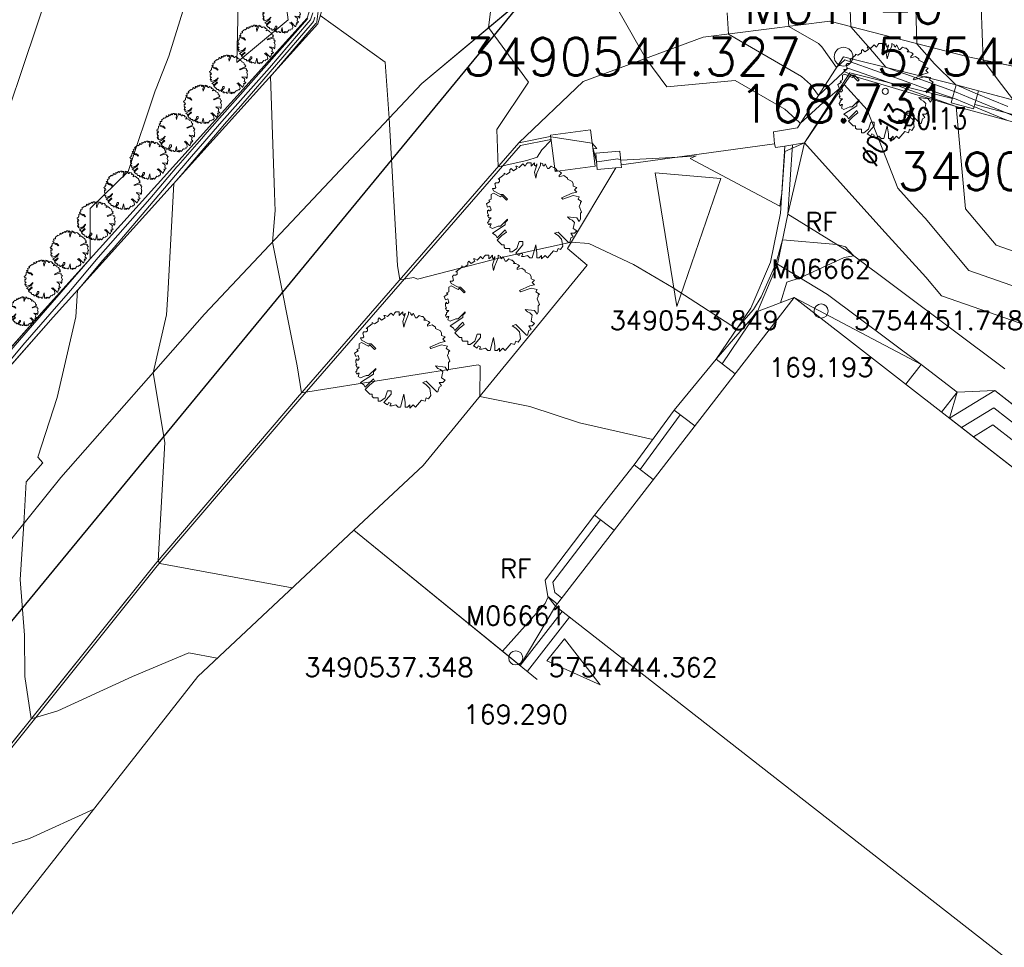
# Model space of a CAD drawing. Header units: metres. Extents: x 3490449 to 3490968, y 5754217 to 5754743.
# Tile 60 of 212: x 3490527 to 3490548, y 5754438 to 5754458. Entities that reach past the tile are written whole.
import ezdxf
from ezdxf.enums import TextEntityAlignment as Align

# ---------------------------------------------------------------- set-up
doc = ezdxf.new("R2010")
doc.units = ezdxf.units.M
doc.header["$LTSCALE"] = 0.25
doc.linetypes.add('Kartierung-07$0$AUSGEZOGEN', pattern=[0])
for name, color, linetype, lineweight, true_color in [('Kartierung-07$0$$BRUCH', 7, 'Continuous', 18, 0x82563a), ('Kartierung-07$0$$HOEHEN_Haupt', 7, 'Continuous', 18, 0x82563a), ('Kartierung-07$0$$HOEHEN_Mittel', 7, 'Continuous', 18, 0x82563a), ('Kartierung-07$0$$P_INF_FL', 7, 'Kartierung-07$0$AUSGEZOGEN', 18, 0x82563a), ('Kartierung-07$0$$P_INF_H', 7, 'Kartierung-07$0$AUSGEZOGEN', 18, 0x82563a), ('Kartierung-07$0$$P_INF_NR', 7, 'Kartierung-07$0$AUSGEZOGEN', 18, 0x82563a), ('Kartierung-07$0$$P_INF_X', 7, 'Kartierung-07$0$AUSGEZOGEN', 18, 0x82563a), ('Kartierung-07$0$$PKT_GS', 7, 'Continuous', 18, 0x82563a), ('Kartierung-07$0$$PKT_RF', 7, 'Continuous', 18, 0x82563a), ('Kartierung-07$0$B_Bau', 7, 'Continuous', 18, 0x82563a), ('Kartierung-07$0$B_Baum', 7, 'Continuous', 18, 0x82563a), ('Kartierung-07$0$B_Befestigt', 7, 'Continuous', 18, 0x82563a), ('Kartierung-07$0$B_Gelaendeknick', 7, 'Continuous', 18, 0x82563a), ('Kartierung-07$0$B_Haus', 7, 'Kartierung-07$0$AUSGEZOGEN', 18, 0x82563a), ('Kartierung-07$0$B_Hecke', 7, 'Continuous', 18, 0x82563a), ('Kartierung-07$0$B_Mauer', 7, 'Kartierung-07$0$AUSGEZOGEN', 18, 0x82563a), ('Kartierung-07$0$B_Schrift_Baum', 7, 'Continuous', 18, 0x82563a), ('Kartierung-07$0$B_Schrift_Baum_60Grad', 7, 'Continuous', 18, 0x82563a), ('Kartierung-07$0$B_Zaun', 7, 'Kartierung-07$0$AUSGEZOGEN', 18, 0x82563a), ('Kartierung-07$0$B_Zufahrt_Zugang', 7, 'Continuous', 18, 0x82563a), ('Kartierung-07$0$Hilfe_DGM', 7, 'Continuous', 18, 0x82563a), ('Kartierung-07$0$SYM_GS', 7, 'Kartierung-07$0$AUSGEZOGEN', 18, 0x82563a), ('Kartierung-07$0$SYM_RF', 7, 'Kartierung-07$0$AUSGEZOGEN', 18, 0x82563a)]:
    doc.layers.add(name, color=color, linetype=linetype, lineweight=lineweight, true_color=true_color)
doc.layers.add('Kartierung-07$0$B_SW-Leitung_AUS', color=7, linetype='Continuous', true_color=0x82563a)
doc.styles.add('Kartierung-07$0$STANDARD', font='romans.shx', dxfattribs={"width": 0.8})

# ---------------------------------------------------------------- blocks, each defined once
blk = doc.blocks.new('Kartierung-07$0$PKT_GS')
at = {"layer": 'Kartierung-07$0$SYM_GS'}
blk.add_circle((0, 0), 0.2, dxfattribs=at)
at = {"layer": 'Kartierung-07$0$$P_INF_FL', "style": 'Kartierung-07$0$STANDARD'}
blk.add_attdef('CODE', text='', height=0.8, dxfattribs=at).set_placement((0, 1.7), align=Align.CENTER)
at = {"layer": 'Kartierung-07$0$$P_INF_H', "style": 'Kartierung-07$0$STANDARD'}
blk.add_attdef('H', text='', height=0.8, dxfattribs=at).set_placement((0, -1.4), align=Align.CENTER)
at = {"layer": 'Kartierung-07$0$$P_INF_NR', "style": 'Kartierung-07$0$STANDARD'}
blk.add_attdef('NR', text='', height=0.8, dxfattribs=at).set_placement((0, 0.7), align=Align.CENTER)
at = {"layer": 'Kartierung-07$0$$P_INF_X', "style": 'Kartierung-07$0$STANDARD'}
blk.add_attdef('X', text='', height=0.8, dxfattribs=at).set_placement((-0.9, -0.4), align=Align.RIGHT)
blk.add_attdef('Y', (0.7, -0.4), '', height=0.8, dxfattribs=at)
blk = doc.blocks.new('Kartierung-07$0$Hecke')
at = {"layer": 'Kartierung-07$0$B_Hecke'}
blk.add_lwpolyline([(-0.447, -0.197), (-0.472, -0.185), (-0.46, -0.147), (-0.472, -0.147), (-0.485, -0.16), (-0.497, -0.135), (-0.485, -0.122), (-0.485, -0.11), (-0.46, -0.085), (-0.485, -0.085), (-0.497, -0.06), (-0.485, -0.06), (-0.497, -0.035), (-0.497, -0.01), (-0.485, 0.003), (-0.485, -0.01), (-0.472, -0.01), (-0.46, 0.003), (-0.472, 0.04), (-0.497, 0.028), (-0.51, 0.065), (-0.472, 0.09), (-0.485, 0.103), (-0.46, 0.115), (-0.46, 0.14), (-0.46, 0.165), (-0.435, 0.178), (-0.36, 0.14), (-0.347, 0.153), (-0.297, 0.103), (-0.285, 0.115), (-0.335, 0.165), (-0.36, 0.165), (-0.435, 0.203), (-0.447, 0.228), (-0.422, 0.228), (-0.41, 0.24), (-0.422, 0.278), (-0.41, 0.29), (-0.385, 0.29), (-0.372, 0.303), (-0.372, 0.328), (-0.385, 0.328), (-0.322, 0.378), (-0.322, 0.39), (-0.297, 0.378), (-0.26, 0.403), (-0.26, 0.428), (-0.247, 0.44), (-0.222, 0.415), (-0.185, 0.44), (-0.197, 0.465), (-0.185, 0.465), (-0.16, 0.453), (-0.135, 0.478), (-0.122, 0.49), (-0.097, 0.465), (-0.085, 0.49), (-0.072, 0.503), (-0.035, 0.503), (-0.035, 0.465), (-0.022, 0.478), (0.003, 0.503), (0.003, 0.478), (0.015, 0.465), (0.028, 0.49), (0.028, 0.478), (0.003, 0.403), (0.015, 0.34), (0.028, 0.39), (0.065, 0.478), (0.065, 0.503), (0.09, 0.49), (0.09, 0.478), (0.103, 0.465), (0.115, 0.49), (0.128, 0.465), (0.14, 0.44), (0.153, 0.44), (0.178, 0.465), (0.203, 0.453), (0.215, 0.453), (0.24, 0.428), (0.228, 0.415), (0.253, 0.415), (0.278, 0.403), (0.29, 0.39), (0.265, 0.365), (0.265, 0.353), (0.315, 0.365), (0.353, 0.34), (0.353, 0.328), (0.403, 0.303), (0.415, 0.278), (0.415, 0.253), (0.453, 0.24), (0.428, 0.215), (0.453, 0.19), (0.403, 0.178), (0.29, 0.128), (0.303, 0.115), (0.415, 0.153), (0.478, 0.14), (0.465, 0.115), (0.503, 0.09), (0.49, 0.078), (0.49, 0.065), (0.478, 0.04), (0.503, -0.022), (0.49, -0.035), (0.49, -0.097), (0.478, -0.122), (0.453, -0.085), (0.353, -0.072), (0.378, -0.097), (0.403, -0.11), (0.428, -0.135), (0.415, -0.197), (0.453, -0.222), (0.428, -0.247), (0.39, -0.247), (0.415, -0.285), (0.39, -0.297), (0.378, -0.347), (0.365, -0.347), (0.253, -0.235), (0.215, -0.247), (0.253, -0.272), (0.29, -0.31), (0.303, -0.385), (0.278, -0.422), (0.253, -0.41), (0.24, -0.447), (0.203, -0.435), (0.14, -0.51), (0.115, -0.485), (0.078, -0.522), (0.078, -0.485), (0.053, -0.51), (0.028, -0.51), (0.028, -0.46), (0.015, -0.372), (-0.022, -0.51), (-0.047, -0.51), (-0.072, -0.485), (-0.11, -0.497), (-0.135, -0.497), (-0.122, -0.472), (-0.147, -0.46), (-0.16, -0.485), (-0.197, -0.46), (-0.122, -0.372), (-0.122, -0.335), (-0.16, -0.335), (-0.185, -0.41), (-0.235, -0.447), (-0.26, -0.447), (-0.26, -0.41), (-0.31, -0.41), (-0.322, -0.397), (-0.322, -0.372), (-0.347, -0.372), (-0.397, -0.322), (-0.347, -0.272), (-0.297, -0.235), (-0.31, -0.21), (-0.397, -0.297), (-0.41, -0.272), (-0.447, -0.247), (-0.31, -0.16), (-0.31, -0.135), (-0.285, -0.11), (-0.285, -0.097), (-0.36, -0.172), (-0.385, -0.172), (-0.447, -0.197)], dxfattribs=at)
blk = doc.blocks.new('Kartierung-07$0$Zufahrt')
at = {"layer": 'Kartierung-07$0$B_Zufahrt_Zugang'}
for p, q in [((-0.7, -2.8), (0, 0)), ((0, 0), (0.7, -2.8)), ((-0.7, -2.8), (0.7, -2.8))]:
    blk.add_line(p, q, dxfattribs=at)
blk = doc.blocks.new('Kartierung-07$0$PKT_RF')
at = {"layer": 'Kartierung-07$0$SYM_RF'}
blk.add_circle((0, 0), 0.15, dxfattribs=at)
at = {"layer": 'Kartierung-07$0$$P_INF_FL', "style": 'Kartierung-07$0$STANDARD'}
blk.add_attdef('CODE', text='', height=0.8, dxfattribs=at).set_placement((0, 1.7), align=Align.CENTER)
at = {"layer": 'Kartierung-07$0$$P_INF_H', "style": 'Kartierung-07$0$STANDARD'}
blk.add_attdef('H', text='', height=0.8, dxfattribs=at).set_placement((0, -1.4), align=Align.CENTER)
at = {"layer": 'Kartierung-07$0$$P_INF_NR', "style": 'Kartierung-07$0$STANDARD'}
blk.add_attdef('NR', text='', height=0.8, dxfattribs=at).set_placement((0, 0.7), align=Align.CENTER)
at = {"layer": 'Kartierung-07$0$$P_INF_X', "style": 'Kartierung-07$0$STANDARD'}
blk.add_attdef('X', text='', height=0.8, dxfattribs=at).set_placement((-0.9, -0.4), align=Align.RIGHT)
blk.add_attdef('Y', (0.7, -0.4), '', height=0.8, dxfattribs=at)
blk = doc.blocks.new('Kartierung-07$0$Zugang')
at = {"layer": 'Kartierung-07$0$B_Zufahrt_Zugang'}
for p, q in [((-0.3, -1.2), (0, 0)), ((0, 0), (0.3, -1.2)), ((-0.3, -1.2), (0.3, -1.2))]:
    blk.add_line(p, q, dxfattribs=at)
blk = doc.blocks.new('Kartierung-07$0$B_Baum')
at = {"layer": 'Kartierung-07$0$B_Baum'}
blk.add_lwpolyline([(-0.442, -0.192), (-0.467, -0.179), (-0.454, -0.142), (-0.467, -0.142), (-0.479, -0.154), (-0.492, -0.129), (-0.479, -0.117), (-0.479, -0.104), (-0.454, -0.079), (-0.479, -0.079), (-0.492, -0.054), (-0.479, -0.054), (-0.492, -0.029), (-0.492, -0.004), (-0.479, 0.008), (-0.479, -0.004), (-0.467, -0.004), (-0.454, 0.008), (-0.467, 0.046), (-0.492, 0.033), (-0.504, 0.071), (-0.467, 0.096), (-0.479, 0.108), (-0.454, 0.121), (-0.454, 0.146), (-0.454, 0.171), (-0.429, 0.183), (-0.354, 0.146), (-0.342, 0.158), (-0.292, 0.108), (-0.279, 0.121), (-0.329, 0.171), (-0.354, 0.171), (-0.429, 0.208), (-0.442, 0.233), (-0.417, 0.233), (-0.404, 0.246), (-0.417, 0.283), (-0.404, 0.296), (-0.379, 0.296), (-0.367, 0.308), (-0.367, 0.333), (-0.379, 0.333), (-0.317, 0.383), (-0.317, 0.396), (-0.292, 0.383), (-0.254, 0.408), (-0.254, 0.433), (-0.242, 0.446), (-0.217, 0.421), (-0.179, 0.446), (-0.192, 0.471), (-0.179, 0.471), (-0.154, 0.458), (-0.129, 0.483), (-0.117, 0.496), (-0.092, 0.471), (-0.079, 0.496), (-0.067, 0.508), (-0.029, 0.508), (-0.029, 0.471), (-0.017, 0.483), (0.008, 0.508), (0.008, 0.483), (0.021, 0.471), (0.033, 0.496), (0.033, 0.483), (0.008, 0.408), (0.021, 0.346), (0.033, 0.396), (0.071, 0.483), (0.071, 0.508), (0.096, 0.496), (0.096, 0.483), (0.108, 0.471), (0.121, 0.496), (0.133, 0.471), (0.146, 0.446), (0.158, 0.446), (0.183, 0.471), (0.208, 0.458), (0.221, 0.458), (0.246, 0.433), (0.233, 0.421), (0.258, 0.421), (0.283, 0.408), (0.296, 0.396), (0.271, 0.371), (0.271, 0.358), (0.321, 0.371), (0.358, 0.346), (0.358, 0.333), (0.408, 0.308), (0.421, 0.283), (0.421, 0.258), (0.458, 0.246), (0.433, 0.221), (0.458, 0.196), (0.408, 0.183), (0.296, 0.133), (0.308, 0.121), (0.421, 0.158), (0.483, 0.146), (0.471, 0.121), (0.508, 0.096), (0.496, 0.083), (0.496, 0.071), (0.483, 0.046), (0.508, -0.017), (0.496, -0.029), (0.496, -0.092), (0.483, -0.117), (0.458, -0.079), (0.358, -0.067), (0.383, -0.092), (0.408, -0.104), (0.433, -0.129), (0.421, -0.192), (0.458, -0.217), (0.433, -0.242), (0.396, -0.242), (0.421, -0.279), (0.396, -0.292), (0.383, -0.342), (0.371, -0.342), (0.258, -0.229), (0.221, -0.242), (0.258, -0.267), (0.296, -0.304), (0.308, -0.379), (0.283, -0.417), (0.258, -0.404), (0.246, -0.442), (0.208, -0.429), (0.146, -0.504), (0.121, -0.479), (0.083, -0.517), (0.083, -0.479), (0.058, -0.504), (0.033, -0.504), (0.033, -0.454), (0.021, -0.367), (-0.017, -0.504), (-0.042, -0.504), (-0.067, -0.479), (-0.104, -0.492), (-0.129, -0.492), (-0.117, -0.467), (-0.142, -0.454), (-0.154, -0.479), (-0.192, -0.454), (-0.117, -0.367), (-0.117, -0.329), (-0.154, -0.329), (-0.179, -0.404), (-0.229, -0.442), (-0.254, -0.442), (-0.254, -0.404), (-0.304, -0.404), (-0.317, -0.392), (-0.317, -0.367), (-0.342, -0.367), (-0.392, -0.317), (-0.342, -0.267), (-0.292, -0.229), (-0.304, -0.204), (-0.392, -0.292), (-0.404, -0.267), (-0.442, -0.242), (-0.304, -0.154), (-0.304, -0.129), (-0.279, -0.104), (-0.279, -0.092), (-0.354, -0.167), (-0.379, -0.167), (-0.442, -0.192)], dxfattribs=at)

msp = doc.modelspace()

# ---------------------------------------------------------------- linework, layer by layer
at = {"layer": 'Kartierung-07$0$$BRUCH', "ltscale": 0.02}
for p, q in [((3490535.352, 5754456.595), (3490539.095, 5754459.734)), ((3490533.253, 5754458.265), (3490533.134, 5754457.86)), ((3490527.318, 5754451.784), (3490532.91, 5754457.985)), ((3490544.032, 5754457.916), (3490541.341, 5754457.577)), ((3490546.981, 5754457.158), (3490544.032, 5754457.916)), ((3490533.134, 5754457.86), (3490527.504, 5754451.617)), ((3490541.341, 5754457.577), (3490538.784, 5754456.633)), ((3490543.347, 5754455.648), (3490544.327, 5754457.163)), ((3490544.327, 5754457.163), (3490546.725, 5754456.564)), ((3490551.947, 5754456.127), (3490546.981, 5754457.158)), ((3490537.414, 5754455.326), (3490538.784, 5754456.633)), ((3490543.496, 5754455.326), (3490544.473, 5754456.769)), ((3490546.727, 5754456.104), (3490544.473, 5754456.769)), ((3490530.725, 5754451.681), (3490535.352, 5754456.595)), ((3490547.198, 5754456.437), (3490546.725, 5754456.564)), ((3490547.198, 5754456.437), (3490551.294, 5754455.352)), ((3490551.198, 5754454.886), (3490546.727, 5754456.104)), ((3490538.937, 5754455.606), (3490538.088, 5754455.494)), ((3490538.937, 5754455.606), (3490539.039, 5754454.833)), ((3490543.347, 5754455.648), (3490542.832, 5754455.565)), ((3490542.832, 5754455.565), (3490542.86, 5754455.308)), ((3490537.414, 5754455.326), (3490538.081, 5754455.461)), ((3490538.088, 5754455.494), (3490538.19, 5754454.721)), ((3490532.705, 5754449.908), (3490537.414, 5754455.326)), ((3490539.565, 5754455.154), (3490539.051, 5754455.106)), ((3490539.593, 5754454.857), (3490539.565, 5754455.154)), ((3490539.593, 5754454.857), (3490542.86, 5754455.308)), ((3490542.86, 5754455.308), (3490542.876, 5754455.226)), ((3490543.075, 5754455.258), (3490542.876, 5754455.226)), ((3490542.984, 5754453.833), (3490543.075, 5754455.258)), ((3490543.075, 5754455.258), (3490543.496, 5754455.326)), ((3490543.496, 5754455.326), (3490543.143, 5754453.812)), ((3490539.051, 5754455.106), (3490539.084, 5754454.758)), ((3490539.039, 5754454.833), (3490538.19, 5754454.721)), ((3490538.448, 5754453.078), (3490539.477, 5754454.794)), ((3490539.477, 5754454.794), (3490539.084, 5754454.758)), ((3490539.598, 5754454.806), (3490539.477, 5754454.794)), ((3490539.598, 5754454.806), (3490539.593, 5754454.857)), ((3490542.77, 5754452.791), (3490542.984, 5754453.833)), ((3490543.143, 5754453.812), (3490542.923, 5754452.743)), ((3490543.143, 5754453.812), (3490544.406, 5754453.028)), ((3490538.87, 5754452.726), (3490538.448, 5754453.078)), ((3490544.406, 5754453.028), (3490547.762, 5754450.517)), ((3490535.379, 5754448.461), (3490538.87, 5754452.726)), ((3490542.353, 5754451.812), (3490542.77, 5754452.791)), ((3490542.923, 5754452.743), (3490542.494, 5754451.735)), ((3490542.923, 5754452.743), (3490543.984, 5754452.101)), ((3490543.984, 5754452.101), (3490545.979, 5754450.61)), ((3490541.613, 5754450.724), (3490542.353, 5754451.812)), ((3490525.695, 5754449.951), (3490527.318, 5754451.784)), ((3490527.504, 5754451.617), (3490525.882, 5754449.785)), ((3490527.665, 5754448.203), (3490530.725, 5754451.681)), ((3490542.494, 5754451.735), (3490541.613, 5754450.724)), ((3490541.613, 5754450.724), (3490540.723, 5754449.639)), ((3490545.979, 5754450.61), (3490546.745, 5754450.021)), ((3490529.671, 5754446.358), (3490532.705, 5754449.908)), ((3490547.55, 5754450.054), (3490546.745, 5754450.021)), ((3490549.621, 5754448.434), (3490547.55, 5754450.054)), ((3490540.723, 5754449.639), (3490539.87, 5754448.471)), ((3490533.901, 5754447.08), (3490535.379, 5754448.461)), ((3490539.87, 5754448.471), (3490539.028, 5754447.401)), ((3490527.665, 5754448.203), (3490520.85, 5754439.739)), ((3490539.028, 5754447.401), (3490537.972, 5754446.015)), ((3490536.28, 5754445.144), (3490533.901, 5754447.08)), ((3490521.682, 5754436.387), (3490529.671, 5754446.358)), ((3490537.972, 5754446.015), (3490538.03, 5754445.667)), ((3490538.03, 5754445.667), (3490538.191, 5754445.468)), ((3490538.191, 5754445.468), (3490537.439, 5754444.201)), ((3490537.439, 5754444.201), (3490536.28, 5754445.144))]:
    msp.add_line(p, q, dxfattribs=at)
at = {"layer": 'Kartierung-07$0$$HOEHEN_Haupt', "ltscale": 0.02}
for points in [[(3490547.825, 5754456.102), (3490547.13, 5754456.389), (3490546.725, 5754456.562), (3490546.722, 5754456.564), (3490546.71, 5754456.568), (3490546.263, 5754457.013), (3490545.886, 5754457.44), (3490545.842, 5754458.991), (3490545.726, 5754460.308), (3490547.951, 5754462.882)], [(3490537.074, 5754460.19), (3490536.77, 5754457.785), (3490537.619, 5754456.62), (3490536.948, 5754455.613), (3490536.974, 5754454.82), (3490537.585, 5754454.954), (3490537.802, 5754455.024), (3490537.905, 5754455.178), (3490538.094, 5754455.379), (3490538.093, 5754455.458), (3490538.093, 5754455.459), (3490538.095, 5754455.458), (3490538.974, 5754455.325), (3490539.076, 5754455.21), (3490538.998, 5754455.201), (3490539.053, 5754454.984), (3490539.066, 5754454.928), (3490539.068, 5754454.924), (3490539.081, 5754454.927), (3490539.524, 5754454.987), (3490539.583, 5754454.959), (3490540.806, 5754455.025), (3490541.191, 5754455.051), (3490541.063, 5754454.994), (3490542.973, 5754453.977), (3490543.011, 5754454.26), (3490543.08, 5754455.143), (3490543.496, 5754455.326), (3490543.496, 5754455.326), (3490545.144, 5754453.499), (3490546.076, 5754452.472), (3490546.41, 5754452.074), (3490548.25, 5754451.432)], [(3490531.408, 5754457.038), (3490531.446, 5754458.588), (3490531.538, 5754458.583), (3490531.743, 5754458.536), (3490532.447, 5754458.372), (3490532.503, 5754457.948), (3490531.408, 5754457.038)], [(3490532.922, 5754457.979), (3490532.851, 5754457.899), (3490532.711, 5754457.737), (3490531.045, 5754455.853), (3490530.731, 5754455.498), (3490530.666, 5754455.422), (3490530.561, 5754455.299), (3490530.164, 5754454.849), (3490530.136, 5754454.817), (3490529.555, 5754454.135), (3490528.458, 5754452.886), (3490527.873, 5754452.187), (3490527.431, 5754451.682), (3490526.858, 5754451.022), (3490525.844, 5754449.818)], [(3490526.133, 5754440.253), (3490526.999, 5754440.515), (3490528.363, 5754441.141)]]:
    msp.add_lwpolyline(points, dxfattribs=at)
at = {"layer": 'Kartierung-07$0$$HOEHEN_Mittel', "ltscale": 0.02}
for points in [[(3490547.804, 5754455.811), (3490546.861, 5754456.199), (3490546.726, 5754456.257), (3490546.066, 5754456.489), (3490545.56, 5754456.668), (3490545.11, 5754456.826), (3490544.353, 5754457.094), (3490544.177, 5754456.93), (3490543.867, 5754457.371), (3490543.79, 5754457.442), (3490543.161, 5754457.806), (3490543.047, 5754459.33), (3490542.458, 5754460.213), (3490543.03, 5754461.397), (3490543.147, 5754461.416), (3490543.286, 5754461.628), (3490543.226, 5754461.891), (3490544.572, 5754463.531), (3490546.753, 5754466.038), (3490547.692, 5754466.398), (3490547.813, 5754466.316)], [(3490548.882, 5754455.517), (3490546.995, 5754456.294), (3490546.726, 5754456.41), (3490546.394, 5754456.526), (3490545.532, 5754456.831), (3490545.457, 5754456.857), (3490545.23, 5754456.937), (3490544.951, 5754457.268), (3490544.481, 5754457.8), (3490544.471, 5754458.177), (3490544.271, 5754460.441), (3490548.096, 5754464.867)], [(3490528.454, 5754460.838), (3490528.215, 5754460.802), (3490527.444, 5754458.693), (3490525.966, 5754454.312), (3490525.62, 5754453.977), (3490525.611, 5754453.498), (3490524.459, 5754451.416), (3490523.89, 5754451.004), (3490523.721, 5754451.079), (3490523.506, 5754450.83), (3490522.438, 5754448.977), (3490522.396, 5754448.883), (3490522.357, 5754448.797), (3490521.002, 5754445.728), (3490520.385, 5754444.358), (3490519.389, 5754442.195), (3490518.996, 5754441.843), (3490518.551, 5754441.042), (3490518.703, 5754440.788), (3490518.386, 5754439.42), (3490517.823, 5754437.625)], [(3490547.806, 5754460.897), (3490547.181, 5754460.175), (3490547.214, 5754459.805), (3490547.258, 5754458.227), (3490547.297, 5754457.092), (3490547.691, 5754456.57), (3490547.947, 5754456.239)], [(3490528.602, 5754460.768), (3490528.602, 5754460.768), (3490528.709, 5754460.725), (3490530.764, 5754459.754), (3490529.964, 5754457.177), (3490529.696, 5754456.487), (3490529.675, 5754456.433), (3490529.096, 5754454.716), (3490528.285, 5754453.93), (3490528.288, 5754452.976), (3490528.288, 5754452.86), (3490527.334, 5754451.769), (3490525.996, 5754450.229)], [(3490548.354, 5754452.137), (3490546.991, 5754452.613), (3490546.063, 5754453.722), (3490545.853, 5754453.953), (3490545.483, 5754454.363), (3490544.828, 5754456.029), (3490544.338, 5754456.57), (3490543.892, 5754456.19), (3490543.405, 5754455.737), (3490543.383, 5754455.768), (3490543.078, 5754456.046), (3490542.022, 5754456.658), (3490540.567, 5754456.52), (3490540.115, 5754457.125), (3490539.026, 5754459.045)], [(3490530.993, 5754444.357), (3490530.387, 5754444.469), (3490529.19, 5754443.969), (3490527.597, 5754443.238), (3490527.035, 5754443.068), (3490526.898, 5754443.97), (3490526.891, 5754444.85), (3490526.795, 5754446.035), (3490526.873, 5754447.219), (3490526.923, 5754448.115), (3490527.281, 5754448.518), (3490527.175, 5754448.638), (3490527.584, 5754449.91), (3490527.986, 5754451.627), (3490528.018, 5754452.187), (3490528.559, 5754452.832), (3490528.797, 5754453.103), (3490530.222, 5754454.78), (3490530.237, 5754454.797), (3490530.447, 5754455.035), (3490530.73, 5754455.367), (3490530.904, 5754455.571), (3490531.094, 5754455.786), (3490532.103, 5754456.926), (3490532.932, 5754457.888), (3490532.982, 5754457.945), (3490533.027, 5754458.096)], [(3490533.159, 5754458.246), (3490533.113, 5754457.906), (3490533.104, 5754457.877), (3490533.094, 5754457.866), (3490532.127, 5754456.744), (3490532.214, 5754454.269), (3490532.221, 5754454.062), (3490532.227, 5754453.885), (3490532.168, 5754453.213), (3490532.692, 5754450.58), (3490532.789, 5754450.004), (3490536.549, 5754450.603), (3490536.591, 5754450.584), (3490536.581, 5754449.929), (3490537.649, 5754449.714), (3490538.705, 5754449.371), (3490540.268, 5754449.016)], [(3490548.261, 5754452.911), (3490547.573, 5754453.152), (3490546.924, 5754453.927), (3490546.727, 5754456.104), (3490546.727, 5754456.104), (3490545.738, 5754456.452), (3490545.588, 5754456.505), (3490544.764, 5754456.795), (3490544.418, 5754456.917), (3490543.791, 5754456.334), (3490543.625, 5754456.57), (3490543.434, 5754456.744), (3490541.879, 5754457.645), (3490541.846, 5754458.095)], [(3490532.591, 5754445.853), (3490529.772, 5754446.375), (3490529.733, 5754446.43), (3490529.876, 5754448.951), (3490529.627, 5754450.432), (3490529.915, 5754451.665), (3490529.939, 5754452.099), (3490530.072, 5754454.465), (3490530.309, 5754454.743), (3490530.31, 5754454.745), (3490530.333, 5754454.77), (3490530.794, 5754455.311), (3490531.078, 5754455.644), (3490531.144, 5754455.719), (3490531.495, 5754456.116), (3490533.013, 5754457.877), (3490533.043, 5754457.911), (3490533.07, 5754458.001)], [(3490533.187, 5754458.04), (3490534.566, 5754457.043), (3490534.655, 5754455.855), (3490534.83, 5754452.72), (3490534.882, 5754452.412), (3490535.176, 5754452.459), (3490535.256, 5754452.425), (3490537.046, 5754452.887), (3490538.399, 5754453.184), (3490538.43, 5754453.194), (3490538.528, 5754453.212), (3490538.905, 5754453.187), (3490539.857, 5754452.742), (3490540.703, 5754452.245), (3490542.05, 5754451.367), (3490542.412, 5754451.78), (3490542.576, 5754452.049), (3490542.887, 5754452.754), (3490543.03, 5754453.263), (3490544.186, 5754453.164), (3490544.371, 5754453.116), (3490544.434, 5754453.046), (3490544.546, 5754452.923), (3490544.341, 5754452.885), (3490543.4, 5754452.454), (3490543.116, 5754452.359), (3490542.983, 5754451.925), (3490542.983, 5754451.925)], [(3490538.035, 5754445.661), (3490537.971, 5754445.52), (3490537.066, 5754444.504), (3490537.066, 5754444.504)]]:
    msp.add_lwpolyline(points, dxfattribs=at)
at = {"layer": 'Kartierung-07$0$B_Bau', "ltscale": 0.02}
for points, elevation in [([(3490538.937, 5754455.606), (3490538.088, 5754455.494)], 168.988), ([(3490538.937, 5754455.606), (3490539.039, 5754454.833)], 168.988), ([(3490538.088, 5754455.494), (3490538.19, 5754454.721)], 168.999), ([(3490541.613, 5754450.724), (3490540.723, 5754449.639)], 169.041), ([(3490545.979, 5754450.61), (3490546.745, 5754450.021)], 169.047), ([(3490539.87, 5754448.471), (3490539.028, 5754447.401)], 169.041)]:
    msp.add_lwpolyline(points, dxfattribs=dict(at, elevation=elevation))
for points in [[(3490539.039, 5754454.833), (3490538.19, 5754454.721)], [(3490541.613, 5754450.724), (3490542.017, 5754450.412)], [(3490545.979, 5754450.61), (3490545.652, 5754450.19)], [(3490546.745, 5754450.021), (3490546.415, 5754449.597)], [(3490546.583, 5754449.466), (3490547.55, 5754450.054), (3490549.621, 5754448.434), (3490549.294, 5754447.356)], [(3490546.836, 5754449.268), (3490547.529, 5754449.69), (3490549.274, 5754448.324), (3490549.04, 5754447.553)], [(3490540.723, 5754449.639), (3490541.158, 5754449.302)], [(3490547.09, 5754449.071), (3490547.507, 5754449.326), (3490548.928, 5754448.215), (3490548.787, 5754447.751)], [(3490539.87, 5754448.471), (3490540.273, 5754448.159)], [(3490539.028, 5754447.401), (3490539.44, 5754447.082)]]:
    msp.add_lwpolyline(points, dxfattribs=at)
at = {"layer": 'Kartierung-07$0$B_Baum'}
msp.add_circle((3490545.215, 5754456.426, 167.539), 0.065, dxfattribs=at)
at = {"layer": 'Kartierung-07$0$B_Befestigt', "ltscale": 0.02}
for points in [[(3490517.569, 5754431.038), (3490518.026, 5754431.645), (3490521.682, 5754436.387), (3490529.671, 5754446.358), (3490532.705, 5754449.908), (3490537.414, 5754455.326), (3490538.081, 5754455.461)], [(3490539.477, 5754454.794), (3490538.448, 5754453.078)], [(3490543.143, 5754453.812), (3490544.406, 5754453.028), (3490547.762, 5754450.517)], [(3490542.923, 5754452.743), (3490543.984, 5754452.101), (3490545.979, 5754450.61)], [(3490533.901, 5754447.08), (3490535.379, 5754448.461)]]:
    msp.add_lwpolyline(points, dxfattribs=at)
for points, elevation in [([(3490539.593, 5754454.857), (3490542.86, 5754455.308)], 169.013), ([(3490538.448, 5754453.078), (3490538.87, 5754452.726), (3490535.379, 5754448.461)], 169.106)]:
    msp.add_lwpolyline(points, dxfattribs=dict(at, elevation=elevation))
at = {"layer": 'Kartierung-07$0$B_Gelaendeknick', "ltscale": 0.02}
for points, elevation in [([(3490527.665, 5754448.203), (3490530.725, 5754451.681), (3490535.352, 5754456.595), (3490539.095, 5754459.734), (3490544.14, 5754460.453)], 169.375), ([(3490562.528, 5754452.066), (3490558.259, 5754453.622), (3490555.984, 5754454.618), (3490551.947, 5754456.127), (3490546.981, 5754457.158), (3490544.032, 5754457.916), (3490541.341, 5754457.577), (3490538.784, 5754456.633)], 167.417), ([(3490537.414, 5754455.326), (3490538.784, 5754456.633)], 168.979), ([(3490527.665, 5754448.203), (3490520.85, 5754439.739)], 169.375)]:
    msp.add_lwpolyline(points, dxfattribs=dict(at, elevation=elevation))
at = {"layer": 'Kartierung-07$0$B_Haus', "ltscale": 0.02}
for points, elevation in [([(3490538.191, 5754445.468), (3490543.276, 5754452.039)], 169.33), ([(3490533.901, 5754447.08), (3490536.28, 5754445.144)], 169.218), ([(3490536.28, 5754445.144), (3490537.803, 5754443.904)], 169.218)]:
    msp.add_lwpolyline(points, dxfattribs=dict(at, elevation=elevation))
msp.add_lwpolyline([(3490538.191, 5754445.468), (3490549.285, 5754436.799), (3490554.428, 5754443.361), (3490543.276, 5754452.039)], dxfattribs=at)
at = {"layer": 'Kartierung-07$0$B_Mauer', "ltscale": 0.02}
for p, q in [((3490543.347, 5754455.648, 168.915), (3490542.832, 5754455.565, 168.915)), ((3490542.832, 5754455.565, 168.915), (3490542.86, 5754455.308, 168.915)), ((3490542.86, 5754455.308, 168.915), (3490542.876, 5754455.226, 168.915)), ((3490543.075, 5754455.258, 168.92), (3490542.876, 5754455.226, 168.92)), ((3490543.496, 5754455.326, 168.92), (3490543.075, 5754455.258, 168.92))]:
    msp.add_line(p, q, dxfattribs=at)
for points, elevation in [([(3490530.873, 5754460.118), (3490532.906, 5754458.689), (3490533.253, 5754458.265), (3490533.134, 5754457.86), (3490527.504, 5754451.617), (3490525.882, 5754449.785)], 169.466), ([(3490543.347, 5754455.648), (3490544.327, 5754457.163), (3490546.725, 5754456.564)], 168.499), ([(3490547.198, 5754456.437), (3490546.725, 5754456.564)], 167.545), ([(3490547.198, 5754456.437), (3490551.294, 5754455.352)], 167.545), ([(3490539.565, 5754455.154), (3490539.051, 5754455.106)], 168.975), ([(3490539.051, 5754455.106), (3490539.084, 5754454.758)], 168.977), ([(3490540.85, 5754449.541), (3490539.997, 5754448.373)], 169.041)]:
    msp.add_lwpolyline(points, dxfattribs=dict(at, elevation=elevation))
for points in [[(3490525.695, 5754449.951), (3490527.318, 5754451.784), (3490532.91, 5754457.985), (3490532.976, 5754458.209), (3490532.734, 5754458.504), (3490530.729, 5754459.913)], [(3490546.647, 5754456.274), (3490544.462, 5754456.82), (3490543.496, 5754455.326)], [(3490546.621, 5754456.178), (3490546.725, 5754456.564)], [(3490547.094, 5754456.051), (3490547.198, 5754456.437)], [(3490547.094, 5754456.051), (3490546.621, 5754456.178)], [(3490551.228, 5754455.059), (3490547.12, 5754456.147)], [(3490539.593, 5754454.857), (3490539.565, 5754455.154)], [(3490541.613, 5754450.724), (3490542.353, 5754451.812), (3490542.77, 5754452.791), (3490542.984, 5754453.833), (3490543.075, 5754455.258)], [(3490541.74, 5754450.626), (3490542.494, 5754451.735), (3490542.923, 5754452.743), (3490543.143, 5754453.812), (3490543.237, 5754455.284)], [(3490539.477, 5754454.794), (3490539.084, 5754454.758)], [(3490539.598, 5754454.806), (3490539.477, 5754454.794)], [(3490539.598, 5754454.806), (3490539.593, 5754454.857)], [(3490539.87, 5754448.471), (3490540.723, 5754449.639)], [(3490538.227, 5754445.515), (3490538.03, 5754445.667), (3490537.972, 5754446.015), (3490539.028, 5754447.401)], [(3490538.325, 5754445.641), (3490538.178, 5754445.755), (3490538.141, 5754445.973), (3490539.155, 5754447.303)], [(3490537.439, 5754444.201), (3490538.339, 5754445.352)], [(3490537.596, 5754444.078), (3490538.496, 5754445.229)]]:
    msp.add_lwpolyline(points, dxfattribs=at)
at = {"layer": 'Kartierung-07$0$B_SW-Leitung_AUS', "ltscale": 0.02}
msp.add_line((3490540.027, 5754461.436), (3490511.533, 5754426.843), dxfattribs=at)
at = {"layer": 'Kartierung-07$0$B_Zaun', "ltscale": 0.02}
msp.add_lwpolyline([(3490517.617, 5754431.002), (3490518.074, 5754431.609), (3490521.729, 5754436.35), (3490529.717, 5754446.32), (3490532.75, 5754449.869), (3490537.446, 5754455.271), (3490538.093, 5754455.402)], dxfattribs=at)
at = {"layer": 'Kartierung-07$0$Hilfe_DGM', "ltscale": 0.02}
msp.add_lwpolyline([(3490549.285, 5754436.799), (3490551.892, 5754440.126), (3490554.428, 5754443.361), (3490550.531, 5754447.1), (3490549.784, 5754447.677), (3490549.748, 5754447.67), (3490549.294, 5754447.356), (3490546.583, 5754449.466), (3490546.745, 5754450.021), (3490545.979, 5754450.61), (3490543.276, 5754452.039), (3490542.494, 5754451.735), (3490541.613, 5754450.724), (3490540.723, 5754449.639), (3490539.87, 5754448.471), (3490539.028, 5754447.401), (3490537.972, 5754446.015), (3490538.03, 5754445.667), (3490538.191, 5754445.468), (3490537.439, 5754444.201), (3490533.901, 5754447.08), (3490530.577, 5754443.968), (3490526.658, 5754438.963), (3490523.059, 5754433.591)], dxfattribs=at)

# ---------------------------------------------------------------- block references
at = {"layer": 'Kartierung-07$0$$PKT_GS'}
for p, values in [((3490544.327, 5754457.163, 168.731), {'Y': '5754457.163', 'X': '3490544.327', 'H': '168.731', 'CODE': 'GS', 'NR': 'M01146'}), ((3490553.573, 5754454.724, 168.234), {'Y': '5754454.724', 'X': '3490553.573', 'H': '168.234', 'CODE': 'GS', 'NR': 'M01140'})]:
    msp.add_blockref('Kartierung-07$0$PKT_GS', p, dxfattribs=at).add_auto_attribs(values)
at = {"layer": 'Kartierung-07$0$$PKT_RF'}
ref = msp.add_blockref('Kartierung-07$0$PKT_RF', (3490543.849, 5754451.748, 169.193), dxfattribs=at)
ref.add_attrib('Y', '5754451.748', (3490544.549, 5754451.348, 169.193), dxfattribs={"layer": 'Kartierung-07$0$$P_INF_X', "height": 0.4, "style": 'Kartierung-07$0$STANDARD'})
ref.add_attrib('X', '3490543.849', dxfattribs={"layer": 'Kartierung-07$0$$P_INF_X', "height": 0.4, "style": 'Kartierung-07$0$STANDARD'}).set_placement((3490542.949, 5754451.348, 169.193), align=Align.RIGHT)
ref.add_attrib('H', '169.193', dxfattribs={"layer": 'Kartierung-07$0$$P_INF_H', "height": 0.4, "style": 'Kartierung-07$0$STANDARD'}).set_placement((3490543.849, 5754450.348, 169.193), align=Align.CENTER)
ref.add_attrib('CODE', 'RF', dxfattribs={"layer": 'Kartierung-07$0$$P_INF_FL', "height": 0.4, "style": 'Kartierung-07$0$STANDARD'}).set_placement((3490543.849, 5754453.448, 169.193), align=Align.CENTER)
ref.add_attrib('NR', 'M06662', dxfattribs={"layer": 'Kartierung-07$0$$P_INF_NR', "height": 0.4, "style": 'Kartierung-07$0$STANDARD'}).set_placement((3490543.849, 5754452.448, 169.193), align=Align.CENTER)
ref = msp.add_blockref('Kartierung-07$0$PKT_RF', (3490537.348, 5754444.362, 169.29), dxfattribs=at)
ref.add_attrib('Y', '5754444.362', (3490538.048, 5754443.962, 169.29), dxfattribs={"layer": 'Kartierung-07$0$$P_INF_X', "height": 0.4, "style": 'Kartierung-07$0$STANDARD'})
ref.add_attrib('X', '3490537.348', dxfattribs={"layer": 'Kartierung-07$0$$P_INF_X', "height": 0.4, "style": 'Kartierung-07$0$STANDARD'}).set_placement((3490536.448, 5754443.962, 169.29), align=Align.RIGHT)
ref.add_attrib('H', '169.290', dxfattribs={"layer": 'Kartierung-07$0$$P_INF_H', "height": 0.4, "style": 'Kartierung-07$0$STANDARD'}).set_placement((3490537.348, 5754442.962, 169.29), align=Align.CENTER)
ref.add_attrib('CODE', 'RF', dxfattribs={"layer": 'Kartierung-07$0$$P_INF_FL', "height": 0.4, "style": 'Kartierung-07$0$STANDARD'}).set_placement((3490537.348, 5754446.062, 169.29), align=Align.CENTER)
ref.add_attrib('NR', 'M06661', dxfattribs={"layer": 'Kartierung-07$0$$P_INF_NR', "height": 0.4, "style": 'Kartierung-07$0$STANDARD'}).set_placement((3490537.348, 5754445.062, 169.29), align=Align.CENTER)
at = {"layer": 'Kartierung-07$0$B_Baum', "xscale": 2, "yscale": 2, "zscale": 2}
msp.add_blockref('Kartierung-07$0$B_Baum', (3490545.215, 5754456.426, 323.687), dxfattribs=at)
at = {"layer": 'Kartierung-07$0$B_Hecke', "ltscale": 0.02}
for p, xscale, yscale, zscale in [((3490532.363, 5754458.084), 0.8, 0.8, 0.8), ((3490531.826, 5754457.43), 0.7999999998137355, 0.7999999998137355, 0.7999999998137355), ((3490531.238, 5754456.793), 0.7999999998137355, 0.7999999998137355, 0.7999999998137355), ((3490530.684, 5754456.155), 0.7999999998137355, 0.7999999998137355, 0.7999999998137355), ((3490530.114, 5754455.551), 0.7999999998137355, 0.7999999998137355, 0.7999999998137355), ((3490529.543, 5754454.964), 0.7999999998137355, 0.7999999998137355, 0.7999999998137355), ((3490528.989, 5754454.326), 0.7999999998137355, 0.7999999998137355, 0.7999999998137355), ((3490537.744, 5754453.9), 2, 2, 2), ((3490528.418, 5754453.672), 0.7999999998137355, 0.7999999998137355, 0.7999999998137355), ((3490527.848, 5754453.051), 0.7999999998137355, 0.7999999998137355, 0.7999999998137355), ((3490527.294, 5754452.43), 0.7999999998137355, 0.7999999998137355, 0.7999999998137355), ((3490536.845, 5754451.928), 2, 2, 2), ((3490526.877, 5754451.745), 0.6, 0.6, 0.6), ((3490534.937, 5754450.722), 2, 2, 2)]:
    msp.add_blockref('Kartierung-07$0$Hecke', p, dxfattribs=dict(at, xscale=xscale, yscale=yscale, zscale=zscale))
at = {"layer": 'Kartierung-07$0$B_Zufahrt_Zugang', "ltscale": 0.02}
for name, p, rotation in [('Kartierung-07$0$Zufahrt', (3490540.774, 5754451.842), 175.0341120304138), ('Kartierung-07$0$Zugang', (3490539.142, 5754443.793), 231.8934343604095)]:
    msp.add_blockref(name, p, dxfattribs=dict(at, rotation=rotation))

# ---------------------------------------------------------------- texts
at = {"layer": 'Kartierung-07$0$B_Schrift_Baum', "insert": (3490545.569, 5754456.072, 167.539), "char_height": 0.45, "width": 4.46256, "attachment_point": 1, "style": 'Kartierung-07$0$STANDARD'}
msp.add_mtext('%%C0.13', dxfattribs=at)
at = {"layer": 'Kartierung-07$0$B_Schrift_Baum_60Grad', "insert": (3490544.619, 5754455.008, 167.539), "char_height": 0.45, "width": 4.46256, "attachment_point": 1, "rotation": 60, "style": 'Kartierung-07$0$STANDARD'}
msp.add_mtext('%%C0.13', dxfattribs=at)

doc.saveas('drawing.dxf')
